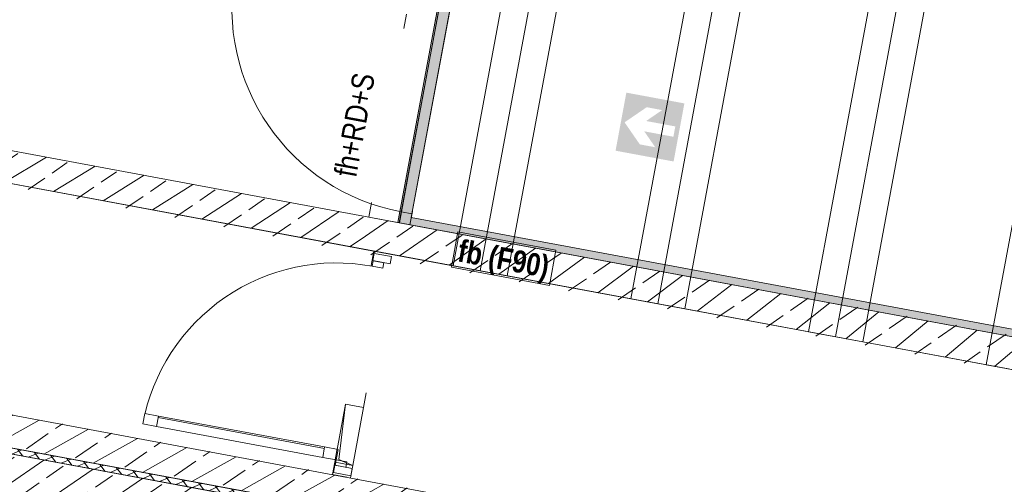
# Model space of a CAD drawing. Header units: metres. Extents: x 0 to 60282398, y -11592309 to 5708004.
# Tile 63 of 136: x 32353358.98 to 32353365.65, y 5707927.66 to 5707930.8. Entities that reach past the tile are written whole.
import ezdxf

# ---------------------------------------------------------------- set-up
doc = ezdxf.new("R2010")
doc.units = ezdxf.units.M
doc.header["$LTSCALE"] = 0.75
doc.set_wipeout_variables(frame=1)
doc.header["$PDSIZE"] = 5
doc.linetypes.add('10417023$0$#9_Achse', pattern=[1.6, 0.00254, -1.59746])
doc.layers.get('0').update_dxf_attribs({"linetype": 'CONTINUOUS'})
for name, color, linetype, lineweight in [('10417023$0$#9_002_GES I Übersicht Erdgeschoss_1_101_Wand Aussen.A', 7, 'CONTINUOUS', 25), ('10417023$0$#9_002_GES I Übersicht Erdgeschoss_1_102_Wand Innen.A', 7, 'CONTINUOUS', 25), ('10417023$0$#9_002_GES I Übersicht Erdgeschoss_1_113_Türen.A', 7, 'CONTINUOUS', 25), ('10417023$0$#9_002_GES I Übersicht Erdgeschoss_1_607b_Brandschutz 1_100', 7, 'CONTINUOUS', 25), ('10417023$0$#9_002_GES I Übersicht Erdgeschoss_1_Neubau_102_Wand Innen.A', 7, 'CONTINUOUS', 25), ('10417023$0$#9_002_GES I Übersicht Erdgeschoss_1_Neubau_104_Decken.A', 7, 'CONTINUOUS', 25), ('10417023$0$#9_002_GES I Übersicht Erdgeschoss_1_Neubau_202_Innenwandbekleidun', 7, 'CONTINUOUS', 25), ('10417023$0$Keine', 7, 'CONTINUOUS', 13)]:
    doc.layers.add(name, color=color, linetype=linetype, lineweight=lineweight)
doc.styles.add('10417023$0$ARIAL NARROW', font='ARIALN.TTF')
doc.styles.add('10417023$0$Arial Narrow (bold)', font='ARIALNB.TTF')
pattern_1 = [(44.99999999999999, (0, 0), (-0.1697056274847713, 0.1697056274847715), []), (44.99999999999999, (-0.08485281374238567, 0.08485281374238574), (-0.1697056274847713, 0.1697056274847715), [0.18, -0.05999999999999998])]

# ---------------------------------------------------------------- blocks, each defined once
blk = doc.blocks.new('10417023$0$#9_MKO_LP5_ARC_GES_UP_00_002_P_G_modell (3D)')
at = {"layer": '10417023$0$#9_002_GES I Übersicht Erdgeschoss_1_101_Wand Aussen.A', "linetype": 'Continuous', "lineweight": 5, "true_color": 0xff0000}
h = blk.add_hatch(dxfattribs=at)
h.set_pattern_fill('#9_DÄMMUNG__HART_1_0001', color=1, style=0, pattern_type=2)
h.set_pattern_definition([(44.99999999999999, (0, 0), (-0.05656854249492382, 0.05656854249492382), []), (135.0000000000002, (0, 0), (0.05656854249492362, 0.056568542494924), [])])
h.paths.add_polyline_path([(-32353496.34409519, -5707790.51957689), (-32353496.34409519, -5707790.559532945), (-32353480.474228, -5707790.559532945), (-32353480.474228, -5707790.51957689)])
at = {"layer": '10417023$0$#9_002_GES I Übersicht Erdgeschoss_1_607b_Brandschutz 1_100', "linetype": 'Continuous', "lineweight": 0, "true_color": 0xff0000}
h = blk.add_hatch(color=1, dxfattribs=at)
h.paths.add_polyline_path([(-32353483.36252769, -5707787.3922169), (-32353483.36252769, -5707787.792216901), (-32353482.96252769, -5707787.792216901), (-32353482.96252769, -5707787.3922169)])
h.paths.add_polyline_path([(-32353483.20888492, -5707787.464240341), (-32353483.10253773, -5707787.464240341), (-32353483.19548201, -5707787.556703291), (-32353482.99447903, -5707787.556703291), (-32353482.99447903, -5707787.627730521), (-32353483.19548201, -5707787.627730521), (-32353483.10253773, -5707787.720193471), (-32353483.20888492, -5707787.720193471), (-32353483.33752769, -5707787.592216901)])
at = {"layer": '10417023$0$#9_002_GES I Übersicht Erdgeschoss_1_Neubau_102_Wand Innen.A', "linetype": 'Continuous', "lineweight": 5, "true_color": 0xff0000}
h = blk.add_hatch(dxfattribs=at)
h.set_pattern_fill('#9_BETON__STAHLBETON_0001', color=1, style=0, pattern_type=2)
h.set_pattern_definition(pattern_1)
h.paths.add_polyline_path([(-32353488.38309519, -5707788.75957689), (-32353484.92409519, -5707788.75957689), (-32353484.92409519, -5707788.53957689), (-32353488.38309519, -5707788.53957689)])
h = blk.add_hatch(dxfattribs=at)
h.set_pattern_fill('#9_BETON__STAHLBETON_0001', color=1, style=0, pattern_type=2)
h.set_pattern_definition(pattern_1)
h.paths.add_polyline_path([(-32353480.474228, -5707790.559532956), (-32353496.72422805, -5707790.559532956), (-32353496.72422805, -5707790.779532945), (-32353480.474228, -5707790.779532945)])
at = {"layer": '10417023$0$#9_002_GES I Übersicht Erdgeschoss_1_101_Wand Aussen.A', "color": 1, "linetype": 'Continuous', "lineweight": 18, "true_color": 0xff0000, "flags": 128}
blk.add_lwpolyline([(-32353496.34409519, -5707790.51957689), (-32353480.474228, -5707790.51957689), (-32353480.474228, -5707790.559532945), (-32353496.34409519, -5707790.559532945)], close=True, dxfattribs=at)
at = {"layer": '10417023$0$#9_002_GES I Übersicht Erdgeschoss_1_102_Wand Innen.A', "color": 1, "linetype": 'Continuous', "lineweight": 18, "true_color": 0xff0000}
blk.add_line((-32353484.92409474, -5707788.539576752), (-32353484.67850761, -5707788.539576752), dxfattribs=at)
at = {"layer": '10417023$0$#9_002_GES I Übersicht Erdgeschoss_1_607b_Brandschutz 1_100', "color": 1, "linetype": 'Continuous', "lineweight": 13, "true_color": 0xff0000}
for p, q in [((-32353483.63722735, -5707788.528252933), (-32353484.31253779, -5707788.528252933)), ((-32353484.31253779, -5707788.528252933), (-32353484.31253779, -5707788.770900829)), ((-32353483.63722735, -5707788.770900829), (-32353483.63722735, -5707788.528252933)), ((-32353484.31253779, -5707788.770900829), (-32353483.63722735, -5707788.770900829))]:
    blk.add_line(p, q, dxfattribs=at)
at = {"layer": '10417023$0$#9_002_GES I Übersicht Erdgeschoss_1_Neubau_102_Wand Innen.A', "color": 1, "linetype": '10417023$0$#9_Achse', "lineweight": 13, "true_color": 0xff0000}
for p, q in [((-32353484.92409474, -5707788.539576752), (-32353484.92409474, -5707786.984597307)), ((-32353484.7240945, -5707788.539576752), (-32353484.7240945, -5707786.984597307))]:
    blk.add_line(p, q, dxfattribs=at)
at = {"layer": '10417023$0$#9_002_GES I Übersicht Erdgeschoss_1_Neubau_102_Wand Innen.A', "color": 1, "linetype": 'Continuous', "lineweight": 13, "true_color": 0xff0000}
for p, q in [((-32353484.71409449, -5707787.059598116), (-32353484.71409449, -5707788.464577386)), ((-32353484.64109455, -5707788.464577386), (-32353484.64109455, -5707787.059598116)), ((-32353484.64109455, -5707788.464577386), (-32353484.71409449, -5707788.464577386)), ((-32353484.71409449, -5707788.464577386), (-32353484.71409449, -5707788.539576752)), ((-32353484.71409449, -5707788.464577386), (-32353484.64109455, -5707788.464577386)), ((-32353484.64109455, -5707788.539576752), (-32353484.64109455, -5707788.449576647)), ((-32353484.64109455, -5707788.449576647), (-32353484.64109455, -5707788.464577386)), ((-32353484.72409519, -5707788.53957689), (-32353484.92409474, -5707788.539576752)), ((-32353484.71409449, -5707788.539576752), (-32353484.64109455, -5707788.539576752))]:
    blk.add_line(p, q, dxfattribs=at)
at = {"layer": '10417023$0$#9_002_GES I Übersicht Erdgeschoss_1_Neubau_102_Wand Innen.A', "color": 1, "linetype": 'Continuous', "lineweight": 18, "true_color": 0xff0000}
for p, q in [((-32353484.92409519, -5707788.53957689), (-32353488.38309519, -5707788.53957689)), ((-32353484.7240945, -5707788.539576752), (-32353484.92409474, -5707788.539576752)), ((-32353480.474228, -5707788.53957689), (-32353484.72409519, -5707788.53957689)), ((-32353488.38309519, -5707788.75957689), (-32353484.92409519, -5707788.75957689)), ((-32353496.12409519, -5707790.51957689), (-32353480.474228, -5707790.51957689)), ((-32353480.474228, -5707790.559532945), (-32353496.72422793, -5707790.559532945))]:
    blk.add_line(p, q, dxfattribs=at)
at = {"layer": '10417023$0$#9_002_GES I Übersicht Erdgeschoss_1_Neubau_102_Wand Innen.A', "color": 1, "linetype": 'Continuous', "lineweight": 13, "true_color": 0xff0000}
blk.add_arc((-32353484.71409518, -5707787.059597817), 1.404979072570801, 180.0000000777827, 269.9999998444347, dxfattribs=at)
at = {"layer": '10417023$0$#9_002_GES I Übersicht Erdgeschoss_1_Neubau_102_Wand Innen.A', "color": 1, "linetype": 'Continuous', "lineweight": 5, "true_color": 0xff0000, "transparency": 33554687}
blk.add_point((-32353484.72409519, -5707788.53957689), dxfattribs=at)
blk.add_point((-32353484.72409519, -5707788.53957689), dxfattribs=at)
at = {"layer": '10417023$0$#9_002_GES I Übersicht Erdgeschoss_1_Neubau_104_Decken.A', "color": 1, "linetype": 'Continuous', "lineweight": 13, "true_color": 0xff0000}
for p, q in [((-32353484.30251468, -5707788.759575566), (-32353484.30251468, -5707777.242827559)), ((-32353484.11601381, -5707788.759575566), (-32353484.11601381, -5707777.242827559)), ((-32353483.92951439, -5707788.759575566), (-32353483.92951439, -5707777.242827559)), ((-32353483.07751397, -5707788.759575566), (-32353483.07751397, -5707777.242827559)), ((-32353482.89101455, -5707788.759575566), (-32353482.89101455, -5707777.242827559)), ((-32353482.70451368, -5707788.759575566), (-32353482.70451368, -5707777.242827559)), ((-32353481.8525147, -5707788.759575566), (-32353481.8525147, -5707777.242827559)), ((-32353481.66601527, -5707788.759575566), (-32353481.66601527, -5707777.242827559)), ((-32353481.47951585, -5707788.759575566), (-32353481.47951585, -5707777.242827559)), ((-32353480.62751399, -5707788.759575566), (-32353480.62751399, -5707778.967313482)), ((-32353483.92951439, -5707788.759575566), (-32353484.30251468, -5707788.759575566)), ((-32353482.70451368, -5707788.759575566), (-32353483.07751397, -5707788.759575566)), ((-32353481.47951585, -5707788.759575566), (-32353481.8525147, -5707788.759575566)), ((-32353480.25451514, -5707788.759575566), (-32353480.62751399, -5707788.759575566))]:
    blk.add_line(p, q, dxfattribs=at)
at = {"layer": '10417023$0$#9_002_GES I Übersicht Erdgeschoss_1_Neubau_104_Decken.A', "color": 1, "linetype": 'Continuous', "lineweight": 13, "true_color": 0xff0000, "flags": 128}
for points in [[(-32353499.24365664, -5707781.952985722), (-32353499.24365668, -5707777.242828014), (-32353491.34430819, -5707777.240905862), (-32353491.34429377, -5707777.249004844), (-32353488.711808, -5707777.242914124), (-32353474.36909785, -5707777.203502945), (-32353467.58052395, -5707777.184627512), (-32353458.71420428, -5707777.159975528), (-32353458.7142043, -5707776.82162203), (-32353452.08528951, -5707776.852814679), (-32353452.08528951, -5707777.242828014), (-32353452.08528951, -5707779.426313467), (-32353449.88417032, -5707779.426313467), (-32353449.88417032, -5707779.646313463), (-32353454.47117382, -5707779.646313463), (-32353454.47117382, -5707790.51957689), (-32353496.34426422, -5707790.51957689), (-32353496.34426422, -5707785.84991685), (-32353499.24365677, -5707785.84991685)], [(-32353491.64409519, -5707777.192828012), (-32353499.24365668, -5707777.192828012), (-32353499.24365668, -5707790.51957689), (-32353454.47117381, -5707790.51957689), (-32353454.47117381, -5707779.376313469), (-32353454.47117381, -5707776.841971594), (-32353458.7151397, -5707776.821626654), (-32353458.71420428, -5707777.159982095), (-32353462.62409527, -5707777.170791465), (-32353462.62409527, -5707788.759576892), (-32353491.64409519, -5707788.759576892)], [(-32353484.71445275, -5707788.539576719), (-32353462.62409519, -5707788.539576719), (-32353462.62409519, -5707777.462827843), (-32353491.42409519, -5707777.462827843), (-32353491.42409519, -5707786.839576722), (-32353484.71445275, -5707786.839576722)], [(-32353502.88381506, -5707792.679515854), (-32353502.88381511, -5707803.129576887), (-32353502.84381653, -5707803.129576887), (-32353502.84381653, -5707809.004576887), (-32353499.08931621, -5707809.004576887), (-32353497.57443247, -5707809.004576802), (-32353497.57443247, -5707810.154576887), (-32353495.52481159, -5707810.154576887), (-32353495.52560609, -5707813.099577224), (-32353472.62422376, -5707813.099576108), (-32353472.62422743, -5707808.219546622), (-32353469.004228, -5707808.219576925), (-32353469.004228, -5707794.11457689), (-32353469.004228, -5707790.779532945), (-32353469.004228, -5707790.559532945), (-32353477.474228, -5707790.559532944), (-32353480.474228, -5707790.559532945), (-32353491.124228, -5707790.559532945), (-32353498.444228, -5707790.559532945), (-32353498.444228, -5707792.679576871)], [(-32353498.22421727, -5707790.559532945), (-32353502.84380439, -5707790.559532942), (-32353502.84380439, -5707813.099576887), (-32353495.47442851, -5707813.099576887), (-32353495.47442851, -5707809.05457689), (-32353482.84109309, -5707809.05457689), (-32353482.84357996, -5707813.099573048), (-32353472.62421726, -5707813.099573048), (-32353472.62421726, -5707811.259577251), (-32353472.62421726, -5707806.979589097), (-32353469.00380439, -5707806.979589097), (-32353469.00380439, -5707790.559532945)]]:
    blk.add_lwpolyline(points, close=True, dxfattribs=at)
at = {"layer": '10417023$0$#9_002_GES I Übersicht Erdgeschoss_1_Neubau_202_Innenwandbekleidun', "color": 1, "linetype": 'Continuous', "lineweight": 13, "true_color": 0xff0000}
for p, q in [((-32353484.72409519, -5707786.83957689), (-32353484.72409519, -5707788.53957689)), ((-32353484.64109519, -5707788.48957689), (-32353484.64109519, -5707786.83957689)), ((-32353484.72409519, -5707788.53957689), (-32353484.64109519, -5707788.53957689)), ((-32353480.474228, -5707788.48957689), (-32353484.64109519, -5707788.48957689)), ((-32353484.64109519, -5707788.53957689), (-32353480.474228, -5707788.53957689)), ((-32353484.72409518, -5707789.813718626), (-32353484.84909519, -5707789.813718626))]:
    blk.add_line(p, q, dxfattribs=at)
at = {"layer": '10417023$0$#9_002_GES I Übersicht Erdgeschoss_1_Neubau_202_Innenwandbekleidun', "color": 1, "linetype": 'Continuous', "true_color": 0xff0000}
for points in [[(-32353484.72409519, -5707786.83957689), (-32353484.72409519, -5707788.48957689), (-32353484.64109519, -5707786.83957689), (-32353484.64109519, -5707788.48957689)], [(-32353484.72409519, -5707788.53957689), (-32353484.64109519, -5707788.53957689), (-32353484.64109519, -5707788.48957689)], [(-32353484.72409519, -5707788.48957689), (-32353484.72409519, -5707788.53957689), (-32353484.64109519, -5707788.48957689)], [(-32353484.64109519, -5707788.53957689), (-32353480.474228, -5707788.53957689), (-32353484.64109519, -5707788.48957689), (-32353480.474228, -5707788.48957689)]]:
    blk.add_solid(points, dxfattribs=at)
at = {"layer": '10417023$0$#9_002_GES I Übersicht Erdgeschoss_1_607b_Brandschutz 1_100', "color": 1, "true_color": 0xff0000, "insert": (-32353485.13214413, -5707788.296798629), "char_height": 0.1502737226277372, "attachment_point": 4, "rotation": 90, "line_spacing_factor": 1.002187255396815, "style": '10417023$0$ARIAL NARROW'}
blk.add_mtext('fh+RD+S ', dxfattribs=at)
at = {"layer": '10417023$0$#9_002_GES I Übersicht Erdgeschoss_1_607b_Brandschutz 1_100', "color": 1, "true_color": 0xff0000, "insert": (-32353483.97488251, -5707788.671979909), "char_height": 0.1502737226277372, "attachment_point": 5, "line_spacing_factor": 1.002187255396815, "style": '10417023$0$Arial Narrow (bold)'}
blk.add_mtext('fb (F90) ', dxfattribs=at)
at = {"color": 1, "linetype": 'Continuous', "lineweight": 5, "true_color": 0xff0000}
blk.add_wipeout([(-32353484.935095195, -5707790.124576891), (-32353486.081095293, -5707790.124576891), (-32353486.081095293, -5707790.1965768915), (-32353484.935095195, -5707790.1965768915)], dxfattribs=at).dxf.layer = '10417023$0$#9_002_GES I Übersicht Erdgeschoss_1_113_Türen.A'
at = {"layer": '10417023$0$#9_002_GES I Übersicht Erdgeschoss_1_113_Türen.A', "color": 1, "linetype": 'Continuous', "lineweight": 13, "true_color": 0xff0000}
for p, q in [((-32353484.93509518, -5707790.124576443), (-32353486.08109479, -5707790.124576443)), ((-32353484.93509518, -5707790.134576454), (-32353486.08109479, -5707790.134576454)), ((-32353484.93509518, -5707790.196577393), (-32353486.08109479, -5707790.196577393))]:
    blk.add_line(p, q, dxfattribs=at)
at = {"layer": '10417023$0$#9_002_GES I Übersicht Erdgeschoss_1_113_Türen.A', "color": 1, "linetype": 'Continuous', "lineweight": 13, "true_color": 0xff0000, "flags": 128}
blk.add_lwpolyline([(-32353484.93509519, -5707790.124576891), (-32353486.08109529, -5707790.124576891), (-32353486.08109529, -5707790.196576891), (-32353484.93509519, -5707790.196576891)], close=True, dxfattribs=at)
at = {"layer": '10417023$0$#9_002_GES I Übersicht Erdgeschoss_1_113_Türen.A', "color": 1, "linetype": 'Continuous', "lineweight": 13, "true_color": 0xff0000}
blk.add_arc((-32353484.84109519, -5707790.196576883), 1.334000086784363, 89.99999983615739, 180.0000003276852, dxfattribs=at)
at = {"color": 1, "linetype": 'Continuous', "lineweight": 5, "true_color": 0xff0000}
for points in [[(-32353484.769095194, -5707788.824576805), (-32353484.84109519, -5707788.824576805), (-32353484.84109519, -5707788.862576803), (-32353484.769095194, -5707788.862576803)], [(-32353486.081095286, -5707790.124576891), (-32353486.175095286, -5707790.124576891), (-32353486.175095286, -5707790.196576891), (-32353486.081095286, -5707790.196576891)], [(-32353484.841095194, -5707790.124576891), (-32353484.93509519, -5707790.124576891), (-32353484.93509519, -5707790.196576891), (-32353484.841095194, -5707790.196576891)]]:
    blk.add_wipeout(points, dxfattribs=at).dxf.layer = '10417023$0$#9_002_GES I Übersicht Erdgeschoss_1_113_Türen.A'
at = {"layer": '10417023$0$#9_002_GES I Übersicht Erdgeschoss_1_113_Türen.A', "color": 1, "linetype": 'Continuous', "lineweight": 13, "true_color": 0xff0000, "flags": 128}
for points in [[(-32353484.76909519, -5707788.824576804), (-32353484.76909519, -5707788.862576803), (-32353484.84109519, -5707788.862576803), (-32353484.84109519, -5707788.824576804)], [(-32353486.08109529, -5707790.124576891), (-32353486.17509529, -5707790.124576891), (-32353486.17509529, -5707790.196576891), (-32353486.08109529, -5707790.196576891)], [(-32353484.84109519, -5707790.124576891), (-32353484.93509519, -5707790.124576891), (-32353484.93509519, -5707790.196576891), (-32353484.84109519, -5707790.196576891)]]:
    blk.add_lwpolyline(points, close=True, dxfattribs=at)
at = {"color": 1, "linetype": 'Continuous', "lineweight": 5, "true_color": 0xff0000}
for points in [[(-32353484.72409518, -5707788.7745768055), (-32353484.84409518, -5707788.7745768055), (-32353484.84409518, -5707788.824576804), (-32353484.72409518, -5707788.824576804)], [(-32353484.84109519, -5707790.234576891), (-32353484.769095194, -5707790.234576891), (-32353484.769095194, -5707790.196576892), (-32353484.84109519, -5707790.196576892)]]:
    blk.add_wipeout(points, dxfattribs=at).dxf.layer = '10417023$0$#9_002_GES I Übersicht Erdgeschoss_1_113_Türen.A'
at = {"layer": '10417023$0$#9_002_GES I Übersicht Erdgeschoss_1_Neubau_102_Wand Innen.A', "linetype": 'Continuous', "lineweight": 5, "true_color": 0xff0000}
h = blk.add_hatch(dxfattribs=at)
h.set_pattern_fill('#9_BETON__STAHLBETON_0001', color=1, style=0, pattern_type=2)
h.set_pattern_definition(pattern_1)
h.paths.add_polyline_path([(-32353484.92409519, -5707788.53957689), (-32353484.92409519, -5707788.75957689), (-32353480.474228, -5707788.75957689), (-32353480.474228, -5707788.53957689)])
at = {"layer": '10417023$0$#9_002_GES I Übersicht Erdgeschoss_1_113_Türen.A', "color": 1, "linetype": 'Continuous', "lineweight": 13, "true_color": 0xff0000, "flags": 128}
for points in [[(-32353484.72409519, -5707788.774576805), (-32353484.72409519, -5707788.824576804), (-32353484.84409519, -5707788.824576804), (-32353484.84409519, -5707788.774576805)], [(-32353484.84109519, -5707790.23457689), (-32353484.84109519, -5707790.196576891), (-32353484.76909519, -5707790.196576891), (-32353484.76909519, -5707790.23457689)]]:
    blk.add_lwpolyline(points, close=True, dxfattribs=at)
at = {"layer": '10417023$0$#9_002_GES I Übersicht Erdgeschoss_1_Neubau_102_Wand Innen.A', "color": 1, "linetype": 'Continuous', "lineweight": 18, "true_color": 0xff0000}
blk.add_line((-32353484.92409519, -5707788.75957689), (-32353480.474228, -5707788.75957689), dxfattribs=at)
at = {"layer": '10417023$0$#9_002_GES I Übersicht Erdgeschoss_1_Neubau_202_Innenwandbekleidun', "color": 1, "linetype": '10417023$0$#9_Achse', "lineweight": 13, "true_color": 0xff0000}
for p, q in [((-32353484.84909519, -5707788.75957689), (-32353484.84909519, -5707789.813718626)), ((-32353484.72409519, -5707788.75957689), (-32353484.84909519, -5707788.75957689)), ((-32353484.72409519, -5707789.813718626), (-32353484.72409519, -5707788.75957689))]:
    blk.add_line(p, q, dxfattribs=at)
at = {"layer": '10417023$0$#9_002_GES I Übersicht Erdgeschoss_1_Neubau_202_Innenwandbekleidun', "color": 1, "linetype": 'Continuous', "lineweight": 13, "true_color": 0xff0000}
blk.add_line((-32353484.82528561, -5707790.189909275), (-32353484.84909537, -5707789.813718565), dxfattribs=at)
at = {"color": 1, "linetype": 'Continuous', "lineweight": 5, "true_color": 0xff0000}
blk.add_wipeout([(-32353484.72409518, -5707790.23457689), (-32353484.84409518, -5707790.23457689), (-32353484.84409518, -5707790.284576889), (-32353484.72409518, -5707790.284576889)], dxfattribs=at).dxf.layer = '10417023$0$#9_002_GES I Übersicht Erdgeschoss_1_113_Türen.A'
at = {"layer": '10417023$0$#9_002_GES I Übersicht Erdgeschoss_1_Neubau_102_Wand Innen.A', "linetype": 'Continuous', "lineweight": 5, "true_color": 0xff0000}
h = blk.add_hatch(dxfattribs=at)
h.set_pattern_fill('#9_BETON__STAHLBETON_0001', color=1, style=0, pattern_type=2)
h.set_pattern_definition(pattern_1)
h.paths.add_polyline_path([(-32353480.474228, -5707790.29957689), (-32353496.12409519, -5707790.29957689), (-32353496.12409519, -5707790.51957689), (-32353480.474228, -5707790.51957689)])
at = {"layer": '10417023$0$#9_002_GES I Übersicht Erdgeschoss_1_113_Türen.A', "color": 1, "linetype": 'Continuous', "lineweight": 13, "true_color": 0xff0000, "flags": 128}
blk.add_lwpolyline([(-32353484.72409519, -5707790.23457689), (-32353484.72409519, -5707790.28457689), (-32353484.84409519, -5707790.28457689), (-32353484.84409519, -5707790.23457689)], close=True, dxfattribs=at)
at = {"layer": '10417023$0$#9_002_GES I Übersicht Erdgeschoss_1_Neubau_102_Wand Innen.A', "color": 1, "linetype": 'Continuous', "lineweight": 18, "true_color": 0xff0000}
blk.add_line((-32353480.474228, -5707790.29957689), (-32353493.64409519, -5707790.29957689), dxfattribs=at)
at = {"layer": '10417023$0$#9_002_GES I Übersicht Erdgeschoss_1_Neubau_202_Innenwandbekleidun', "color": 1, "linetype": 'Continuous', "lineweight": 13, "true_color": 0xff0000}
for p, q in [((-32353484.84909519, -5707789.813718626), (-32353484.84909519, -5707790.213718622)), ((-32353484.72409518, -5707790.213718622), (-32353484.72409518, -5707789.813718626)), ((-32353484.7240945, -5707790.213719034), (-32353484.82528561, -5707790.189909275)), ((-32353484.84909519, -5707790.213718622), (-32353484.72409518, -5707790.213718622))]:
    blk.add_line(p, q, dxfattribs=at)
at = {"layer": '10417023$0$#9_002_GES I Übersicht Erdgeschoss_1_Neubau_202_Innenwandbekleidun', "color": 1, "linetype": '10417023$0$#9_Achse', "lineweight": 13, "true_color": 0xff0000}
for p, q in [((-32353484.84909519, -5707790.213718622), (-32353484.84909519, -5707790.29957689)), ((-32353484.72409519, -5707790.29957689), (-32353484.72409519, -5707790.213718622)), ((-32353484.84909519, -5707790.29957689), (-32353484.72409519, -5707790.29957689))]:
    blk.add_line(p, q, dxfattribs=at)
blk = doc.blocks.new('10417023$0$2_MKO_LP5_LAN_GES_UP_00_002_V_A (3D)')
at = {"layer": '10417023$0$Keine'}
blk.add_blockref('10417023$0$#9_MKO_LP5_ARC_GES_UP_00_002_P_G_modell (3D)', (0, 0), dxfattribs=at)
blk = doc.blocks.new('10417023')
at = {"layer": '10417023$0$Keine', "rotation": 349.4819372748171}
blk.add_blockref('10417023$0$2_MKO_LP5_LAN_GES_UP_00_002_V_A (3D)', (65205154.93137175, 5413829.557758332), dxfattribs=at)

msp = doc.modelspace()

# ---------------------------------------------------------------- block references
msp.add_blockref('10417023', (0, 0))

doc.saveas('drawing.dxf')
